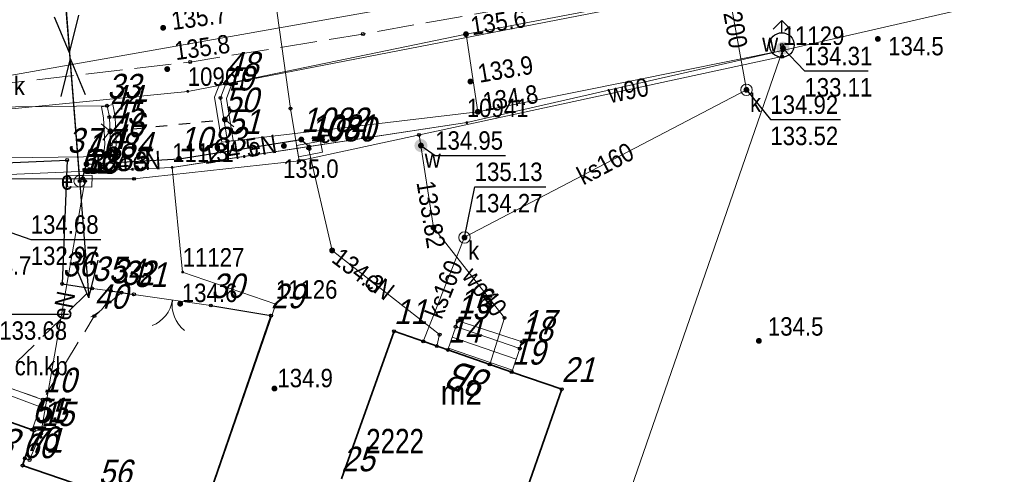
# Model space of a CAD drawing. Header units: metres. Extents: x 5548743 to 5556416, y 5707500 to 5714000.
# Tile 13 of 244: x 5551468 to 5551528, y 5711349 to 5711376. Entities that reach past the tile are written whole.
import ezdxf
from ezdxf.enums import TextEntityAlignment as Align

# ---------------------------------------------------------------- set-up
doc = ezdxf.new("R2010")
doc.units = ezdxf.units.M
for name, pattern in [('1.5_0.75', [2.25, 1.5, -0.75]), ('2.25_0.75', [3, 2.25, -0.75]), ('219-1000', [0]), ('otkz_1000', [1.4, 0.7, -0.7]), ('otob_1000', [0]), ('otof_1000', [0]), ('suep_nn_1000', [0])]:
    doc.linetypes.add(name, pattern=pattern)
doc.layers.get('0').update_dxf_attribs({"color": 2, "lineweight": 5})
doc.styles.get("Standard").update_dxf_attribs({"font": 'Working1250', "width": 0.75})
doc.linetypes.add('902-1000', pattern='A,5,0,[1,ksztalty.shx,S=1,R=0,X=0,Y=0],5', length=10)
doc.linetypes.add('otdn_1000', pattern='A,7,0,[21,ksztalty.shx,S=0.7,R=0,X=0,Y=0]', length=7)

# ---------------------------------------------------------------- blocks, each defined once
blk = doc.blocks.new('PUNKTBUD')
at = {"color": 0}
blk.add_circle((0, 0), 0.09, dxfattribs=at)
blk = doc.blocks.new('203')
at = {"linetype": 'Continuous', "lineweight": 0}
h = blk.add_hatch(color=0, dxfattribs=at)
edge = h.paths.add_edge_path()
edge.add_arc((0, 0), 0.09, 0, 360)
blk = doc.blocks.new('US25')
at = {"linetype": 'Continuous', "lineweight": 13}
h = blk.add_hatch(color=0, dxfattribs=at)
edge = h.paths.add_edge_path()
edge.add_arc((0, 0), 0.4, 0, 360)
blk = doc.blocks.new('PW01')
at = {"linetype": 'Continuous', "lineweight": 13}
h = blk.add_hatch(color=0, dxfattribs=at)
edge = h.paths.add_edge_path()
edge.add_arc((0, 0), 0.18, 0, 360)
blk = doc.blocks.new('SUEP1')
at = {"color": 0, "linetype": 'Continuous'}
for p, q in [((7.5, 0), (5.25, 0.75)), ((22.5, 0), (20.25, 0.75)), ((0, 0), (7.5, 0)), ((7.5, 0), (5.25, -0.75)), ((7.5, 0), (22.5, 0)), ((22.5, 0), (20.25, -0.75))]:
    blk.add_line(p, q, dxfattribs=at)
blk = doc.blocks.new('SUWH')
at = {"color": 0, "linetype": 'Continuous'}
for p in [(-0.531, 0.969), (0, 0.75), (0.531, 0.969)]:
    blk.add_line(p, (0, 1.5), dxfattribs=at)
blk.add_circle((0, 0), 0.75, dxfattribs=at)
blk = doc.blocks.new('US18')
at = {"color": 0, "linetype": 'Continuous', "lineweight": 13}
for p, q in [((-0.75, -0.35), (-0.75, 0.35)), ((-0.75, 0.35), (0.75, 0.35)), ((0.75, -0.35), (0.75, 0.35)), ((-0.75, -0.35), (0.75, -0.35))]:
    blk.add_line(p, q, dxfattribs=at)
blk = doc.blocks.new('IB05')
at = {"color": 0, "linetype": 'Continuous', "lineweight": 13}
for q in [(0.495, 0.495), (0.495, -0.495)]:
    blk.add_line((0, 0), q, dxfattribs=at)
blk = doc.blocks.new('US15')
at = {"color": 0, "linetype": 'Continuous', "lineweight": 13}
blk.add_circle((0, 0), 0.35, dxfattribs=at)
blk = doc.blocks.new('OK04')
at = {"color": 0, "linetype": 'Continuous', "lineweight": 0}
blk.add_arc((2, 0), 2, 120, 180, dxfattribs=at)
blk = doc.blocks.new('OK02')
at = {"color": 0, "linetype": 'Continuous', "lineweight": 0}
for centre, start, end in [((-2, 0), 0, 60), ((2, 0), 120, 180)]:
    blk.add_arc(centre, 2, start, end, dxfattribs=at)
blk = doc.blocks.new('PIKIETAW1891')
at = {"color": 0}
blk.add_circle((0, 0), 0.09, dxfattribs=at)

msp = doc.modelspace()

# ---------------------------------------------------------------- linework, layer by layer
at = {"layer": '217-kontur klasyfikacyjny', "color": 3, "linetype": 'CONTINUOUS', "lineweight": 18, "flags": 128}
for points in [[(5551527.71, 5711377.46), (5551514.29, 5711374.38)], [(5551514.29, 5711374.38), (5551494.29, 5711316.54)]]:
    msp.add_lwpolyline(points, dxfattribs=at)
at = {"layer": '218-kontur użytku gruntowego', "color": 3, "linetype": 'CONTINUOUS', "lineweight": 18, "flags": 128}
for points in [[(5551544.15, 5711384.71), (5551477.99, 5711371.88)], [(5551477.99, 5711371.88), (5551544.15, 5711384.71)], [(5551514.29, 5711374.38), (5551527.71, 5711377.46)], [(5551527.71, 5711377.46), (5551514.29, 5711374.38)], [(5551514.29, 5711374.38), (5551494.29, 5711316.54)], [(5551494.29, 5711316.54), (5551514.29, 5711374.38)], [(5551495.02, 5711369.97), (5551514.29, 5711374.38)], [(5551514.29, 5711374.38), (5551495.02, 5711369.97)], [(5551477.99, 5711371.88), (5551430.27, 5711367.18)], [(5551430.27, 5711367.18), (5551477.99, 5711371.88)], [(5551479.1, 5711367.56), (5551495.02, 5711369.97)], [(5551495.02, 5711369.97), (5551479.1, 5711367.56)], [(5551477.04, 5711367.24), (5551479.1, 5711367.56)], [(5551479.1, 5711367.56), (5551477.04, 5711367.24)], [(5551460.43, 5711366.53), (5551477.04, 5711367.24)], [(5551477.04, 5711367.24), (5551460.43, 5711366.53)], [(5551477.68, 5711360.85), (5551477.04, 5711367.24)], [(5551477.04, 5711367.24), (5551477.68, 5711360.85)], [(5551483.36, 5711358.89), (5551477.68, 5711360.85)], [(5551477.68, 5711360.85), (5551483.36, 5711358.89)], [(5551467.64, 5711313.42), (5551483.36, 5711358.89)], [(5551483.36, 5711358.89), (5551467.64, 5711313.42)]]:
    msp.add_lwpolyline(points, dxfattribs=at)
at = {"layer": '219-działka ewidencyjna', "color": 7, "linetype": '219-1000', "lineweight": 18, "flags": 128}
for points in [[(5551544.15, 5711384.71), (5551477.99, 5711371.88)], [(5551527.71, 5711377.46), (5551514.29, 5711374.38)], [(5551514.29, 5711374.38), (5551494.29, 5711316.54)], [(5551495.02, 5711369.97), (5551514.29, 5711374.38)], [(5551477.99, 5711371.88), (5551430.27, 5711367.18)], [(5551495.02, 5711369.97), (5551477.04, 5711367.24)], [(5551477.04, 5711367.24), (5551460.43, 5711366.53)], [(5551477.04, 5711367.24), (5551477.68, 5711360.85)], [(5551483.36, 5711358.89), (5551477.68, 5711360.85)], [(5551467.64, 5711313.42), (5551483.36, 5711358.89)]]:
    msp.add_lwpolyline(points, dxfattribs=at)
at = {"layer": '312-budynek ewidencyjny', "color": 7, "linetype": 'CONTINUOUS', "lineweight": 35, "flags": 128}
for points in [[(5551487.37, 5711348.24), (5551490.58, 5711357.24)], [(5551490.58, 5711357.24), (5551493.86, 5711356.1)], [(5551493.86, 5711356.1), (5551497.76, 5711354.75)], [(5551497.76, 5711354.75), (5551500.81, 5711353.7)], [(5551500.81, 5711353.7), (5551497.66, 5711344.67)], [(5551465.61, 5711352.24), (5551468.49, 5711351.23)], [(5551468.49, 5711351.23), (5551468.63, 5711351.18)], [(5551468.63, 5711351.18), (5551467.91, 5711349.04)], [(5551467.91, 5711349.04), (5551472.54, 5711347.45)]]:
    msp.add_lwpolyline(points, dxfattribs=at)
at = {"layer": '352-schody', "color": 7, "linetype": 'CONTINUOUS', "lineweight": 18, "flags": 128}
for points in [[(5551493.86, 5711356.1), (5551494.34, 5711357.51), (5551494.49, 5711357.88), (5551498.39, 5711356.59), (5551498.25, 5711356.18), (5551497.76, 5711354.75)], [(5551493.86, 5711356.1), (5551494.34, 5711357.51), (5551494.49, 5711357.88), (5551498.39, 5711356.59), (5551498.25, 5711356.18), (5551497.76, 5711354.75)], [(5551468.49, 5711351.23), (5551469.03, 5711352.73), (5551469.15, 5711353.06), (5551466.25, 5711354.09), (5551466.13, 5711353.76), (5551465.61, 5711352.24)], [(5551468.49, 5711351.23), (5551469.03, 5711352.73), (5551469.15, 5711353.06), (5551466.25, 5711354.09), (5551466.13, 5711353.76), (5551465.61, 5711352.24)]]:
    msp.add_lwpolyline(points, close=True, dxfattribs=at)
for points in [[(5551494.348, 5711357.529), (5551498.253, 5711356.189)], [(5551494.121, 5711356.867), (5551498.026, 5711355.526)], [(5551493.895, 5711356.204), (5551497.799, 5711354.864)], [(5551466.108, 5711353.696), (5551468.993, 5711352.626)]]:
    msp.add_lwpolyline(points, dxfattribs=at)
at = {"layer": 'brama', "color": 7, "linetype": 'otob_1000', "lineweight": 18, "flags": 128}
msp.add_lwpolyline([(5551479.4, 5711358.81), (5551474.71, 5711359.49)], dxfattribs=at)
at = {"layer": 'chodnik', "color": 7, "linetype": '1.5_0.75', "lineweight": 18, "flags": 128}
msp.add_lwpolyline([(5551473.94, 5711359.6), (5551473.28, 5711359.71), (5551472.16, 5711359.85), (5551466.25, 5711354.09), (5551469.15, 5711353.06), (5551472.29, 5711358.16)], close=True, dxfattribs=at)
at = {"layer": 'furtka', "color": 7, "linetype": 'otof_1000', "lineweight": 18, "flags": 128}
msp.add_lwpolyline([(5551473.28, 5711359.71), (5551472.16, 5711359.85)], dxfattribs=at)
at = {"layer": 'jezdnia', "color": 7, "linetype": '2.25_0.75', "lineweight": 18, "flags": 128}
msp.add_lwpolyline([(5551172.09, 5711540.78), (5551175.55, 5711541.48), (5551179.08, 5711541.81), (5551182.67, 5711541.28), (5551184.52, 5711540.66), (5551199.48, 5711533.25), (5551229.75, 5711519.43), (5551232.58, 5711518.54), (5551237.97, 5711517.08), (5551246, 5711516), (5551265.86, 5711515.51), (5551285.84, 5711514.34), (5551298.12, 5711510.6), (5551299.87, 5711510.1), (5551304.6, 5711507.06), (5551344.36, 5711475.83), (5551354.22, 5711468.39), (5551360.8, 5711464.06), (5551374.1, 5711456.68), (5551402.05, 5711446.48), (5551407.78, 5711444.12), (5551410.66, 5711442.85), (5551414.33, 5711440.51), (5551417.63, 5711437.78), (5551420.15, 5711433.54), (5551421.37, 5711431.1), (5551426.56, 5711417.26), (5551432.01, 5711390.13), (5551431.87, 5711377.29), (5551426.97, 5711372.97), (5551427.74, 5711369.97), (5551440.19, 5711371.8), (5551450.56, 5711371.32), (5551462.05, 5711371.81), (5551478.14, 5711373.67), (5551488.68, 5711375.38), (5551516.03, 5711380.25), (5551543.48, 5711385.9), (5551551.63, 5711387.01), (5551565.67, 5711387.79), (5551572.21, 5711387.75), (5551583.47, 5711386.8), (5551583.96, 5711391.49), (5551566.2, 5711392.76), (5551550.45, 5711392.17), (5551542.24, 5711391.21), (5551487.59, 5711380.11), (5551461.08, 5711375.98), (5551449.46, 5711376.1), (5551446.32, 5711376.39), (5551441.41, 5711378.14), (5551439.66, 5711379.88), (5551437.86, 5711383.43), (5551436.13, 5711391.22), (5551429.65, 5711420.76), (5551427.26, 5711427.87), (5551425.61, 5711431.8), (5551422.03, 5711437.63), (5551419.19, 5711441.14), (5551415.93, 5711444.01), (5551412.67, 5711446), (5551409.41, 5711447.67), (5551403.68, 5711450.03), (5551375.77, 5711460.32), (5551363.25, 5711467.22), (5551356.64, 5711471.51), (5551346.66, 5711478.8), (5551307.36, 5711510.62), (5551302.62, 5711513.66), (5551298.56, 5711514.88), (5551286.23, 5711518.17), (5551273.73, 5711520.21), (5551268.88, 5711520.25), (5551264.12, 5711520.29), (5551254.29, 5711520.53), (5551243.63, 5711521.23), (5551236.96, 5711522.3), (5551231.68, 5711523.72), (5551223.67, 5711526.93), (5551218.56, 5711529.25), (5551196.45, 5711540.28), (5551189.04, 5711543.29), (5551182.56, 5711546.16), (5551169.98, 5711545.84), (5551167.74, 5711545.19)], close=True, dxfattribs=at)
at = {"layer": 'obudowa ochronna przewodu', "color": 7, "linetype": 'CONTINUOUS', "lineweight": 25, "flags": 128}
msp.add_lwpolyline([(5551471.56, 5711366.56), (5551471.81, 5711367.44), (5551477.46, 5711367.76), (5551484.92, 5711368.94), (5551485.4, 5711368.52)], dxfattribs=at)
at = {"layer": 'ogrodzenie trwałe', "color": 7, "linetype": '902-1000', "lineweight": 25, "flags": 128}
for points in [[(5551479.4, 5711358.81), (5551483.07, 5711358.19), (5551467.67, 5711313.44), (5551440.89, 5711310.07), (5551460.2, 5711367.24), (5551470.63, 5711367.69), (5551470.33, 5711360.13), (5551472.16, 5711359.85)], [(5551473.28, 5711359.71), (5551473.94, 5711359.6), (5551474.71, 5711359.49)]]:
    msp.add_lwpolyline(points, dxfattribs=at)
at = {"layer": 'przepust', "color": 7, "linetype": 'otkz_1000', "lineweight": 25, "flags": 128}
msp.add_lwpolyline([(5551473.26, 5711369.45), (5551480.26, 5711370.16)], dxfattribs=at)
at = {"layer": 'przewód elektroenergetyczny niskiego napięcia', "color": 1, "linetype": 'suep_nn_1000', "lineweight": 18, "flags": 128}
msp.add_lwpolyline([(5551470.19, 5711381.7), (5551471.4, 5711366.4)], dxfattribs=at)
at = {"layer": 'przewód elektroenergetyczny podziemny', "color": 1, "linetype": 'CONTINUOUS', "lineweight": 18, "flags": 128}
for points in [[(5551471.56, 5711366.56), (5551471.81, 5711367.44), (5551477.46, 5711367.76), (5551484.92, 5711368.94), (5551485.4, 5711368.52), (5551485.42, 5711368.37)], [(5551485.35, 5711368.4), (5551486.8, 5711362.17), (5551493.36, 5711357.03), (5551493.19, 5711356.33)], [(5551468.05, 5711349.48), (5551468.34, 5711349.38), (5551469.03, 5711351), (5551471.72, 5711366.4), (5551471.4, 5711366.4)]]:
    msp.add_lwpolyline(points, dxfattribs=at)
at = {"layer": 'przewód kanalizacyjny', "color": 34, "linetype": 'CONTINUOUS', "lineweight": 18, "flags": 128}
for points in [[(5551510.52, 5711380.66), (5551512.08, 5711371.97)], [(5551510.51, 5711380.54), (5551466.43, 5711372.73), (5551435.75, 5711372.47), (5551403.13, 5711365.18), (5551386.87, 5711353.9), (5551378.34, 5711342.61), (5551360.02, 5711315.37), (5551349.39, 5711293.3), (5551337.48, 5711270.98), (5551317.06, 5711241.17), (5551292.4, 5711207.7), (5551269.9, 5711177.23), (5551246.92, 5711144.84), (5551236.63, 5711132.92), (5551229.14, 5711126.06), (5551187.02, 5711069.24), (5551140.65, 5711040.02), (5551092.92, 5711013.04)], [(5551512.08, 5711371.97), (5551494.87, 5711362.98)], [(5551494.87, 5711362.98), (5551492.36, 5711356.62)]]:
    msp.add_lwpolyline(points, dxfattribs=at)
at = {"layer": 'przewód wodociągowy', "color": 5, "linetype": 'CONTINUOUS', "lineweight": 18, "flags": 128}
for points in [[(5551484.79, 5711367.64), (5551484.26, 5711370.83), (5551482.9, 5711380.61), (5551482.27, 5711383.21), (5551480.77, 5711401.27), (5551476.97, 5711450.75)], [(5551514.26, 5711374), (5551514.31, 5711374.52), (5551514.24, 5711374.71)], [(5551484.79, 5711367.64), (5551514.26, 5711374)], [(5551297.99, 5711212.43), (5551302.08, 5711217.17), (5551325.99, 5711251.29), (5551340.88, 5711273.78), (5551347.58, 5711286.63), (5551356.72, 5711305.6), (5551364.26, 5711318.88), (5551378.16, 5711340.01), (5551385.93, 5711350), (5551394.23, 5711359.67), (5551403.87, 5711364.23), (5551418.78, 5711368.01), (5551428.42, 5711370.15), (5551428.83, 5711370.13), (5551431.66, 5711368.4), (5551434.87, 5711366.27), (5551452.61, 5711366.89), (5551464.63, 5711366.54), (5551474.72, 5711366.54), (5551484.79, 5711367.64)], [(5551492.11, 5711369.22), (5551492.98, 5711363.57), (5551497.32, 5711358.05), (5551496.42, 5711355.21)]]:
    msp.add_lwpolyline(points, dxfattribs=at)
at = {"layer": 'rzedna-Atr2', "color": 7, "flags": 128}
for points in [[(5551514.31, 5711374.52), (5551515.62, 5711373.13), (5551519.512, 5711373.13)], [(5551512.08, 5711371.97), (5551513.54, 5711370.16), (5551517.823, 5711370.16)], [(5551492.22, 5711368.57), (5551493.09, 5711367.97), (5551497.373, 5711367.97)], [(5551494.88, 5711362.96), (5551495.5, 5711366.06), (5551499.838, 5711366.06)], [(5551466.79, 5711363.4), (5551468.41, 5711362.84), (5551472.693, 5711362.84)], [(5551465.29, 5711355.87), (5551466.49, 5711358.28), (5551470.725, 5711358.28)]]:
    msp.add_lwpolyline(points, dxfattribs=at)
at = {"layer": 'rów przydrożny (poligon)', "color": 7, "linetype": 'CONTINUOUS', "lineweight": 18, "flags": 128}
for points in [[(5551494.97, 5711375.37), (5551495.69, 5711370.63), (5551514.29, 5711374.38), (5551527.71, 5711377.46), (5551546.03, 5711380.68), (5551561.82, 5711382.25), (5551567.82, 5711382.01), (5551573.58, 5711381.79), (5551575.7, 5711387.03), (5551544.15, 5711384.71)], [(5551494.97, 5711375.37), (5551480.31, 5711372.34), (5551479.99, 5711371.48), (5551480.41, 5711368.83), (5551495.69, 5711370.63)], [(5551448.79, 5711338.41), (5551452.16, 5711345.62), (5551457.58, 5711362.61), (5551459.14, 5711367.72), (5551473.2, 5711367.91), (5551473.28, 5711368.64), (5551473.21, 5711370.31), (5551473.07, 5711371), (5551458.15, 5711370.83), (5551457.16, 5711368.78), (5551456.18, 5711363.18), (5551450.9, 5711346.27), (5551447.56, 5711338.85)]]:
    msp.add_lwpolyline(points, close=True, dxfattribs=at)
at = {"layer": 'ściana oporowa (linia)', "color": 0, "linetype": 'otdn_1000', "lineweight": 18}
for p, q in [((5551479.982, 5711372.462), (5551479.618, 5711371.517)), ((5551479.982, 5711372.462), (5551480.31, 5711372.34)), ((5551473.413, 5711371.07), (5551473.07, 5711371)), ((5551473.56, 5711370.352), (5551473.413, 5711371.07)), ((5551479.618, 5711371.517), (5551480.064, 5711368.775)), ((5551473.632, 5711368.628), (5551473.56, 5711370.352)), ((5551480.064, 5711368.775), (5551480.41, 5711368.83)), ((5551473.548, 5711367.872), (5551473.632, 5711368.628)), ((5551473.548, 5711367.872), (5551473.2, 5711367.91))]:
    msp.add_line(p, q, dxfattribs=at)
at = {"layer": 'ściana oporowa (linia)', "color": 0, "lineweight": 18}
for p, q in [((5551480.638, 5711372.218), (5551480.31, 5711372.34)), ((5551480.638, 5711372.218), (5551480.362, 5711371.443)), ((5551480.362, 5711371.443), (5551480.756, 5711368.885)), ((5551472.727, 5711370.93), (5551473.07, 5711371)), ((5551472.86, 5711370.268), (5551472.727, 5711370.93)), ((5551472.928, 5711368.652), (5551472.86, 5711370.268)), ((5551472.852, 5711367.948), (5551472.928, 5711368.652)), ((5551480.756, 5711368.885), (5551480.41, 5711368.83)), ((5551472.852, 5711367.948), (5551473.2, 5711367.91))]:
    msp.add_line(p, q, dxfattribs=at)

# ---------------------------------------------------------------- block references
at = {"layer": '203-punkt graniczny', "color": 7, "linetype": 'CONTINUOUS', "lineweight": 18}
for p in [(5551514.29, 5711374.38), (5551477.99, 5711371.88), (5551495.02, 5711369.97), (5551477.04, 5711367.24), (5551477.68, 5711360.85), (5551483.36, 5711358.89)]:
    msp.add_blockref('203', p, dxfattribs=at)
at = {"layer": 'brama', "color": 7, "linetype": 'CONTINUOUS', "lineweight": 18, "rotation": 171.75}
msp.add_blockref('OK02', (5551477.055, 5711359.15), dxfattribs=at)
at = {"layer": 'furtka', "color": 7, "linetype": 'CONTINUOUS', "lineweight": 18, "rotation": 172.875}
msp.add_blockref('OK04', (5551473.28, 5711359.71), dxfattribs=at)
at = {"layer": 'hydrant', "color": 5, "linetype": 'CONTINUOUS', "lineweight": 18}
msp.add_blockref('SUWH', (5551514.24, 5711374.71), dxfattribs=at)
at = {"layer": 'pikieta naturalna', "color": 7, "linetype": 'CONTINUOUS', "lineweight": 13}
for p in [(5551476.49, 5711375.76), (5551494.97, 5711375.37), (5551520.1, 5711375.08), (5551476.74, 5711373.24), (5551495.24, 5711372.48), (5551495.69, 5711370.63), (5551483.86, 5711368.55), (5551477.53, 5711358.92), (5551512.84, 5711356.65), (5551483.28, 5711353.74)]:
    msp.add_blockref('PW01', p, dxfattribs=at)
at = {"layer": 'pikieta sztuczna', "color": 7, "linetype": 'CONTINUOUS', "lineweight": 13}
for p in [(5551480.26, 5711370.16), (5551473.27, 5711369.44)]:
    msp.add_blockref('PW01', p, dxfattribs=at)
at = {"layer": 'przepust', "color": 7, "linetype": 'CONTINUOUS', "lineweight": 25}
for p, rotation in [((5551480.26, 5711370.16), 365.792), ((5551473.26, 5711369.45), 185.792)]:
    msp.add_blockref('IB05', p, dxfattribs=dict(at, rotation=rotation))
at = {"layer": 'przewód elektroenergetyczny niskiego napięcia', "color": 1, "linetype": 'CONTINUOUS', "lineweight": 18}
for p, rotation in [((5551471.4, 5711366.4), 94.522), ((5551470.19, 5711381.7), 274.522)]:
    msp.add_blockref('SUEP1', p, dxfattribs=dict(at, rotation=rotation))
at = {"layer": 'Punkt budynku', "color": 5, "linetype": 'CONTINUOUS', "lineweight": 13}
for p in [(5551494.49, 5711357.88), (5551490.58, 5711357.24), (5551494.34, 5711357.51), (5551498.39, 5711356.59), (5551493.86, 5711356.1), (5551498.25, 5711356.18), (5551497.76, 5711354.75), (5551500.81, 5711353.7), (5551469.15, 5711353.06), (5551469.03, 5711352.73), (5551468.49, 5711351.23), (5551468.63, 5711351.18), (5551467.91, 5711349.04)]:
    msp.add_blockref('PUNKTBUD', p, dxfattribs=at)
at = {"layer": 'Punkt roboczy BDOT GESUT K1', "color": 6, "linetype": 'CONTINUOUS', "lineweight": 18}
for p in [(5551476.49, 5711375.76), (5551488.68, 5711375.38), (5551494.97, 5711375.37), (5551494.97, 5711375.37), (5551494.97, 5711375.37), (5551514.24, 5711374.71), (5551514.24, 5711374.71), (5551520.1, 5711375.08), (5551514.26, 5711374), (5551514.26, 5711374), (5551514.29, 5711374.38), (5551514.31, 5711374.52), (5551514.31, 5711374.52), (5551478.14, 5711373.67), (5551476.74, 5711373.24), (5551480.31, 5711372.34), (5551480.31, 5711372.34), (5551495.24, 5711372.48), (5551512.08, 5711371.97), (5551512.08, 5711371.97), (5551512.08, 5711371.97), (5551512.08, 5711371.97), (5551473.07, 5711371), (5551473.07, 5711371), (5551479.99, 5711371.48), (5551479.99, 5711371.48), (5551484.26, 5711370.83), (5551495.69, 5711370.63), (5551495.69, 5711370.63), (5551495.69, 5711370.63), (5551473.21, 5711370.31), (5551473.21, 5711370.31), (5551480.26, 5711370.16), (5551480.26, 5711370.16), (5551473.26, 5711369.45), (5551473.27, 5711369.44), (5551492.11, 5711369.22), (5551473.28, 5711368.64), (5551473.28, 5711368.64), (5551480.41, 5711368.83), (5551480.41, 5711368.83), (5551484.92, 5711368.94), (5551484.92, 5711368.94), (5551484.92, 5711368.94), (5551492.22, 5711368.57), (5551492.22, 5711368.57), (5551483.86, 5711368.55), (5551485.35, 5711368.4), (5551485.4, 5711368.52), (5551485.4, 5711368.52), (5551485.42, 5711368.37), (5551485.42, 5711368.37), (5551470.63, 5711367.69), (5551471.81, 5711367.44), (5551471.81, 5711367.44), (5551471.81, 5711367.44), (5551473.2, 5711367.91), (5551473.2, 5711367.91), (5551477.46, 5711367.76), (5551477.46, 5711367.76), (5551477.46, 5711367.76), (5551484.79, 5711367.64), (5551484.79, 5711367.64), (5551484.79, 5711367.64), (5551471.4, 5711366.4), (5551471.4, 5711366.4), (5551471.4, 5711366.4), (5551471.4, 5711366.4), (5551471.56, 5711366.56), (5551471.56, 5711366.56), (5551471.72, 5711366.4), (5551474.72, 5711366.54), (5551492.98, 5711363.57), (5551492.98, 5711363.57), (5551494.87, 5711362.98), (5551494.87, 5711362.98), (5551494.88, 5711362.96), (5551494.88, 5711362.96), (5551486.8, 5711362.17), (5551486.8, 5711362.17), (5551470.33, 5711360.13), (5551472.16, 5711359.85), (5551472.16, 5711359.85), (5551472.16, 5711359.85), (5551473.28, 5711359.71), (5551473.28, 5711359.71), (5551473.28, 5711359.71), (5551473.94, 5711359.6), (5551473.94, 5711359.6), (5551474.71, 5711359.49), (5551474.71, 5711359.49), (5551477.53, 5711358.92), (5551479.4, 5711358.81), (5551479.4, 5711358.81), (5551472.29, 5711358.16), (5551483.07, 5711358.19), (5551497.32, 5711358.05), (5551492.36, 5711356.62), (5551493.36, 5711357.03), (5551512.84, 5711356.65), (5551493.19, 5711356.33), (5551496.42, 5711355.21), (5551483.28, 5711353.74), (5551469.15, 5711353.06), (5551469.03, 5711351), (5551468.05, 5711349.48), (5551468.34, 5711349.38)]:
    msp.add_blockref('PIKIETAW1891', p, dxfattribs=at)
at = {"layer": 'rzedna', "color": 5, "linetype": 'CONTINUOUS', "lineweight": 18}
for p in [(5551514.31, 5711374.52), (5551492.22, 5711368.57), (5551492.98, 5711363.57)]:
    msp.add_blockref('PW01', p, dxfattribs=at)
at = {"layer": 'rzedna', "color": 34, "linetype": 'CONTINUOUS', "lineweight": 18}
for p in [(5551512.08, 5711371.97), (5551494.88, 5711362.96)]:
    msp.add_blockref('PW01', p, dxfattribs=at)
at = {"layer": 'rzedna', "color": 1, "linetype": 'CONTINUOUS', "lineweight": 18}
for p in [(5551484.92, 5711368.94), (5551471.81, 5711367.44), (5551477.46, 5711367.76), (5551486.8, 5711362.17)]:
    msp.add_blockref('PW01', p, dxfattribs=at)
at = {"layer": 'studnia kanalizacyjna', "color": 34, "linetype": 'CONTINUOUS', "lineweight": 18}
for p in [(5551512.08, 5711371.97), (5551494.88, 5711362.96)]:
    msp.add_blockref('US15', p, dxfattribs=at)
at = {"layer": 'szafa elektroenergetyczna lub kontener', "color": 1, "linetype": 'CONTINUOUS', "lineweight": 18}
for p, rotation in [((5551485.42, 5711368.37), 10.437), ((5551471.4, 5711366.4), 359.333)]:
    msp.add_blockref('US18', p, dxfattribs=dict(at, rotation=rotation))
at = {"layer": 'słup przewodów napowietrznych', "color": 7, "linetype": 'CONTINUOUS', "lineweight": 18}
msp.add_blockref('US15', (5551471.4, 5711366.4), dxfattribs=at)
at = {"layer": 'zasuwa lub zawór', "color": 5, "linetype": 'CONTINUOUS', "lineweight": 18}
for p in [(5551514.31, 5711374.52), (5551492.22, 5711368.57)]:
    msp.add_blockref('US25', p, dxfattribs=at)

# ---------------------------------------------------------------- texts
at = {"layer": '203-punkt graniczny-Atr103', "color": 7, "width": 0.9}
for s, p in [('11129', (5551514.29, 5711374.38)), ('11129', (5551514.29, 5711374.38)), ('10967', (5551477.99, 5711371.88)), ('10967', (5551477.99, 5711371.88)), ('10941', (5551495.02, 5711369.97)), ('10941', (5551495.02, 5711369.97)), ('11121', (5551477.04, 5711367.24)), ('11121', (5551477.04, 5711367.24)), ('11127', (5551477.68, 5711360.85)), ('11127', (5551477.68, 5711360.85)), ('11126', (5551483.36, 5711358.89)), ('11126', (5551483.36, 5711358.89))]:
    msp.add_text(s, height=1.125, dxfattribs=at).set_placement(p, align=Align.BOTTOM_LEFT)
at = {"layer": '238-Punkt adresowy', "color": 7, "linetype": 'CONTINUOUS', "lineweight": 18, "oblique": 15, "width": 0.79}
msp.add_text('8B', height=1.8, rotation=162.17, dxfattribs=at).set_placement((5551495.59, 5711355.07), align=Align.CENTER)
at = {"layer": '238-Punkt adresowy budynku', "color": 7, "linetype": 'CONTINUOUS', "lineweight": 18, "oblique": 15, "width": 0.79}
msp.add_text('8A', height=1.8, rotation=160.669, dxfattribs=at).set_placement((5551467.08, 5711351.46), align=Align.CENTER)
at = {"layer": '312-oznaczenie budynku ewidencyjnego', "color": 7, "linetype": 'CONTINUOUS', "lineweight": 18, "width": 0.79}
msp.add_text('2222', height=1.5, dxfattribs=at).set_placement((5551488.88, 5711349.78))
at = {"layer": '312-oznaczenie budynku ewidencyjnego-Atr117', "color": 7, "width": 0.9}
msp.add_text('m2', height=1.5, dxfattribs=at).set_placement((5551494.68, 5711353.5), align=Align.MIDDLE_CENTER)
at = {"layer": 'chodnik-Atr17', "color": 7, "width": 0.9}
msp.add_text('ch.kb.', height=1.125, dxfattribs=at).set_placement((5551467.43, 5711354.55))
at = {"layer": 'pikieta naturalna-Atr2', "color": 7, "width": 0.9}
for s, rotation, p in [('135.7', 7.541, (5551477.07, 5711375.62)), ('135.6', 8.778, (5551495.35, 5711375.3)), ('135.8', 7.918, (5551477.27, 5711373.78)), ('133.9', 9.666, (5551495.8, 5711372.4)), ('134.8', 8.778, (5551496.09, 5711370.67))]:
    msp.add_text(s, height=1.125, rotation=rotation, dxfattribs=at).set_placement(p)
for s, p in [('134.5', (5551520.73, 5711374.08)), ('135.0', (5551483.81, 5711366.6)), ('134.7', (5551465.06, 5711360.69)), ('134.6', (5551477.63, 5711359.02)), ('134.5', (5551513.39, 5711356.97)), ('134.9', (5551483.46, 5711353.82))]:
    msp.add_text(s, height=1.125, dxfattribs=at).set_placement(p)
at = {"layer": 'przewód elektroenergetyczny podziemny-Atr1', "color": 1, "width": 0.9}
for rotation, p in [(8.988, (5551481.69, 5711368.43)), (3.241, (5551474.62, 5711367.6)), (78.747, (5551470.25, 5711357.95))]:
    msp.add_text('eN', height=1.125, rotation=rotation, dxfattribs=at).set_placement(p, align=Align.MIDDLE_LEFT)
msp.add_text('eN', height=1.125, rotation=321.899, dxfattribs=at).set_placement((5551489.69, 5711360.04), align=Align.MIDDLE_CENTER)
at = {"layer": 'przewód kanalizacyjny-Atr1', "color": 34, "width": 0.9}
for s, rotation, p in [('ks200', 280.199, (5551511.3, 5711376.31)), ('ks160', 27.599, (5551503.47, 5711367.47)), ('ks160', 68.503, (5551493.62, 5711359.8))]:
    msp.add_text(s, height=1.125, rotation=rotation, dxfattribs=at).set_placement(p, align=Align.MIDDLE_CENTER)
at = {"layer": 'przewód wodociągowy-Atr1', "color": 5, "width": 0.9}
msp.add_text('w90', height=1.125, rotation=10.862, dxfattribs=at).set_placement((5551503.65, 5711371.71), align=Align.MIDDLE_LEFT)
msp.add_text('wo40', height=1.125, rotation=308.2, dxfattribs=at).set_placement((5551496.11, 5711359.65), align=Align.MIDDLE_CENTER)
at = {"layer": 'Punkt budynku-Atr103', "color": 5, "oblique": 15, "width": 0.9}
for s, p in [('11', (5551490.58, 5711357.24)), ('14', (5551493.86, 5711356.1)), ('19', (5551497.76, 5711354.75)), ('21', (5551500.81, 5711353.7)), ('61', (5551468.49, 5711351.23)), ('55', (5551468.63, 5711351.18)), ('60', (5551467.91, 5711349.04)), ('25', (5551487.37, 5711348.24)), ('56', (5551472.54, 5711347.45))]:
    msp.add_text(s, height=1.5, dxfattribs=at).set_placement(p, align=Align.BOTTOM_LEFT)
at = {"layer": 'Punkt budynku-Atr104', "color": 5, "oblique": 15, "width": 0.9}
for s, p in [('16', (5551494.49, 5711357.88)), ('15', (5551494.34, 5711357.51)), ('17', (5551498.39, 5711356.59)), ('18', (5551498.25, 5711356.18))]:
    msp.add_text(s, height=1.5, dxfattribs=at).set_placement(p, align=Align.BOTTOM_LEFT)
at = {"layer": 'Punkt roboczy BDOT GESUT K1-Atr103', "color": 6, "oblique": 15, "width": 0.9}
for s, p in [('48', (5551480.31, 5711372.34)), ('48', (5551480.31, 5711372.34)), ('49', (5551479.99, 5711371.48)), ('49', (5551479.99, 5711371.48)), ('33', (5551473.07, 5711371)), ('33', (5551473.07, 5711371)), ('44', (5551473.21, 5711370.31)), ('44', (5551473.21, 5711370.31)), ('50', (5551480.26, 5711370.16)), ('50', (5551480.26, 5711370.16)), ('45', (5551473.26, 5711369.45)), ('46', (5551473.28, 5711368.64)), ('46', (5551473.28, 5711368.64)), ('51', (5551480.41, 5711368.83)), ('51', (5551480.41, 5711368.83)), ('1082', (5551484.92, 5711368.94)), ('1082', (5551484.92, 5711368.94)), ('1082', (5551484.92, 5711368.94)), ('1081', (5551485.4, 5711368.52)), ('1081', (5551485.4, 5711368.52)), ('47', (5551473.2, 5711367.91)), ('47', (5551473.2, 5711367.91)), ('1080', (5551485.42, 5711368.37)), ('1080', (5551485.42, 5711368.37)), ('37', (5551470.63, 5711367.69)), ('1084', (5551471.81, 5711367.44)), ('1084', (5551471.81, 5711367.44)), ('1084', (5551471.81, 5711367.44)), ('1083', (5551477.46, 5711367.76)), ('1083', (5551477.46, 5711367.76)), ('1083', (5551477.46, 5711367.76)), ('52', (5551471.4, 5711366.4)), ('52', (5551471.4, 5711366.4)), ('52', (5551471.4, 5711366.4)), ('1085', (5551471.56, 5711366.56)), ('1085', (5551471.56, 5711366.56)), ('38', (5551471.72, 5711366.4)), ('36', (5551470.33, 5711360.13)), ('35', (5551472.16, 5711359.85)), ('35', (5551472.16, 5711359.85)), ('35', (5551472.16, 5711359.85)), ('34', (5551473.28, 5711359.71)), ('34', (5551473.28, 5711359.71)), ('34', (5551473.28, 5711359.71)), ('32', (5551473.94, 5711359.6)), ('32', (5551473.94, 5711359.6)), ('31', (5551474.71, 5711359.49)), ('31', (5551474.71, 5711359.49)), ('30', (5551479.4, 5711358.81)), ('30', (5551479.4, 5711358.81)), ('40', (5551472.29, 5711358.16)), ('29', (5551483.07, 5711358.19)), ('10', (5551469.15, 5711353.06)), ('15', (5551469.03, 5711351)), ('70', (5551468.05, 5711349.48)), ('71', (5551468.34, 5711349.38))]:
    msp.add_text(s, height=1.5, dxfattribs=at).set_placement(p, align=Align.BOTTOM_LEFT)
at = {"layer": 'rzedna-Atr2', "color": 5, "width": 0.9}
for s, p in [('134.31', (5551515.62, 5711373.141)), ('134.95', (5551493.09, 5711367.981))]:
    msp.add_text(s, height=1.125, dxfattribs=at).set_placement(p, align=Align.BOTTOM_LEFT)
at = {"layer": 'rzedna-Atr2', "color": 34, "width": 0.9}
for s, p in [('134.92', (5551513.54, 5711370.171)), ('135.13', (5551495.5, 5711366.071)), ('134.68', (5551468.41, 5711362.851))]:
    msp.add_text(s, height=1.125, dxfattribs=at).set_placement(p, align=Align.BOTTOM_LEFT)
at = {"layer": 'rzedna-Atr2', "color": 1, "width": 0.9}
for s, rotation, p in [('134.5', 8.988, (5551478.94, 5711367.99)), ('134.3', 3.241, (5551472.15, 5711367.46)), ('134.3', 322.902, (5551487.04, 5711361.96))]:
    msp.add_text(s, height=1.125, rotation=rotation, dxfattribs=at).set_placement(p, align=Align.MIDDLE_LEFT)
at = {"layer": 'rzedna-Atr2', "color": 5, "width": 0.9}
msp.add_text('133.82', height=1.125, rotation=279.3, dxfattribs=at).set_placement((5551492.5, 5711366.41), align=Align.MIDDLE_LEFT)
at = {"layer": 'rzedna-Atr3', "color": 5, "width": 0.9}
msp.add_text('133.11', height=1.125, dxfattribs=at).set_placement((5551515.62, 5711371.229), align=Align.BOTTOM_LEFT)
at = {"layer": 'rzedna-Atr3', "color": 34, "width": 0.9}
for s, p in [('133.52', (5551513.54, 5711368.259)), ('134.27', (5551495.5, 5711364.159)), ('132.97', (5551468.41, 5711360.939)), ('133.68', (5551466.49, 5711356.379))]:
    msp.add_text(s, height=1.125, dxfattribs=at).set_placement(p, align=Align.BOTTOM_LEFT)
at = {"layer": 'studnia kanalizacyjna-Atr17', "color": 34, "width": 0.9}
for p in [(5551512.3, 5711371.74), (5551495.1, 5711362.73)]:
    msp.add_text('k', height=1.125, dxfattribs=at).set_placement(p, align=Align.TOP_LEFT)
at = {"layer": 'szafa elektroenergetyczna lub kontener-Atr17', "color": 1, "width": 0.9}
for p in [(5551485.98, 5711368.73), (5551470.25, 5711365.88)]:
    msp.add_text('e', height=1.125, dxfattribs=at).set_placement(p)
at = {"layer": 'właz do komory lub kanału - okrągły-Atr17', "color": 7, "width": 0.9}
msp.add_text('k', height=1.125, dxfattribs=at).set_placement((5551467.38, 5711371.65))
at = {"layer": 'zasuwa lub zawór-Atr17', "color": 5, "width": 0.9}
msp.add_text('w', height=1.125, dxfattribs=at).set_placement((5551513.04, 5711374.3))
msp.add_text('w', height=1.125, dxfattribs=at).set_placement((5551492.45, 5711368.34), align=Align.TOP_LEFT)

doc.saveas('drawing.dxf')
